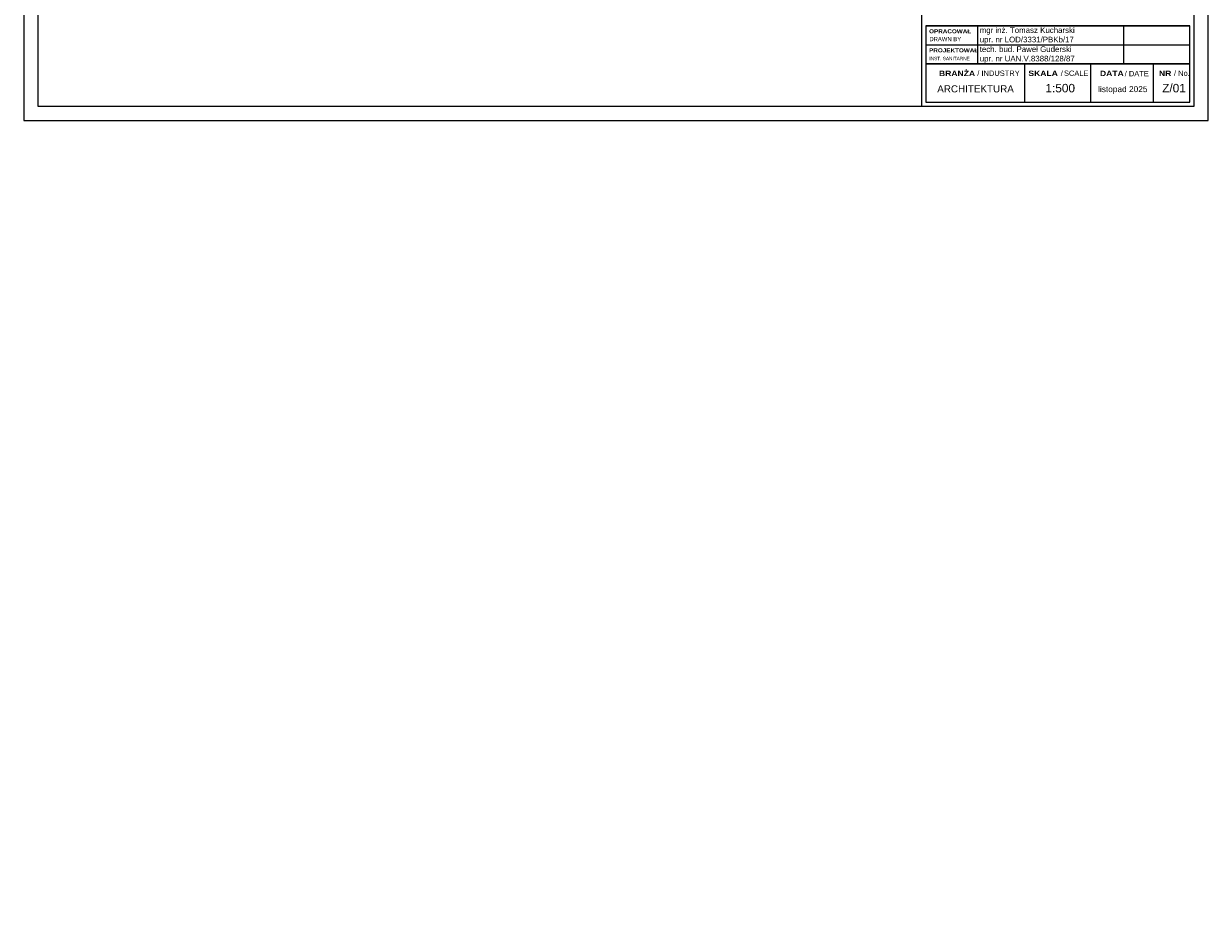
# Model space of a CAD drawing. Extents: x -110 to 11927435, y -6590197 to 5675008.
# Tile 61 of 71: x 6591087 to 6591297, y 5674571 to 5674728. Entities that reach past the tile are written whole.
import ezdxf

# ---------------------------------------------------------------- set-up
doc = ezdxf.new("R2010")
doc.units = 0
doc.layers.get('0').update_dxf_attribs({"color": 250, "linetype": 'CONTINUOUS', "lineweight": 100})
for name, color, linetype in [('_0', 7, 'CONTINUOUS'), ('A_opisy_ramka', 7, 'CONTINUOUS'), ('A_ramka', 7, 'CONTINUOUS')]:
    doc.layers.add(name, color=color, linetype=linetype)
doc.styles.add('GENERATED_STYLE_2', font='arial.ttf')
doc.styles.add('GENERATED_STYLE_6', font='txt')

msp = doc.modelspace()

# ---------------------------------------------------------------- hatches: boundary and pattern name
at = {"layer": '_0', "linetype": 'ByBlock', "lineweight": 9}
h = msp.add_hatch(dxfattribs=at)
h.set_pattern_fill('AR-SAND', color=3, style=0)
h.paths.add_polyline_path([(6591193.479, 5674574.38), (6591195.434, 5674612.165), (6591196.988, 5674615.294), (6591197.599, 5674615.294), (6591195.485, 5674574.496, 0.0849252), (6591195.722, 5674572.486), (6591195.69, 5674572.488), (6591195.724, 5674572.48, 0.0119672), (6591195.812, 5674572.207), (6591195.741, 5674572.168), (6591195.817, 5674572.192, 0.0134696), (6591195.933, 5674571.89, 0.2102365), (6591194.192, 5674570.879, -0.0035632), (6591194.145, 5674570.983), (6591194.21, 5674570.993), (6591194.141, 5674570.992, -0.0022088), (6591194.114, 5674571.057), (6591194.199, 5674571.087), (6591194.107, 5674571.072, -0.0012247), (6591194.092, 5674571.108), (6591194.137, 5674571.13), (6591194.088, 5674571.118, -0.002388), (6591194.059, 5674571.188), (6591194.063, 5674571.191), (6591194.059, 5674571.189, -0.0046889), (6591194.004, 5674571.329), (6591194.059, 5674571.397), (6591194, 5674571.34, -0.0973114), (6591193.479, 5674574.38)])
h.paths.add_polyline_path([(6591194.831, 5674614.158), (6591194.886, 5674612.838), (6591198.356, 5674612.983), (6591198.301, 5674614.302)], flags=24)
h.paths.add_polyline_path([(6591191.598, 5674612.324), (6591191.598, 5674611.004), (6591195.756, 5674611.004), (6591195.756, 5674612.324)], flags=24)
h.paths.add_polyline_path([(6591195.774, 5674612.574), (6591195.774, 5674611.254), (6591199.967, 5674611.254), (6591199.967, 5674612.574)], flags=24)
h.paths.add_polyline_path([(6591195.664, 5674615.194), (6591195.664, 5674613.874), (6591199.796, 5674613.874), (6591199.796, 5674615.194)], flags=24)

# ---------------------------------------------------------------- linework, layer by layer
at = {"color": 0, "linetype": 'ByBlock', "lineweight": 0}
msp.add_lwpolyline([(6591086.502, 5675007.599), (6591086.502, 5674710.508), (6591296.565, 5674710.508), (6591296.565, 5675007.599), (6591086.502, 5675007.599)], dxfattribs=at)
at = {"color": 0, "linetype": 'ByBlock', "lineweight": 18}
msp.add_lwpolyline([(6591089.002, 5675005.098), (6591089.002, 5674713.009), (6591294.065, 5674713.009), (6591294.065, 5675005.098)], close=True, dxfattribs=at)
at = {"layer": 'A_ramka', "linetype": 'Continuous', "lineweight": 13}
for p, q in [((6591255.678, 5674720.511), (6591255.678, 5674727.263)), ((6591255.678, 5674727.263), (6591255.678, 5674727.263)), ((6591281.602, 5674720.511), (6591281.602, 5674727.263)), ((6591281.602, 5674727.263), (6591281.602, 5674727.263)), ((6591246.467, 5674720.511), (6591293.314, 5674720.511)), ((6591286.85, 5674713.759), (6591286.85, 5674720.511))]:
    msp.add_line(p, q, dxfattribs=at)
at = {"layer": 'A_ramka'}
for p, q in [((6591246.467, 5674723.887), (6591293.314, 5674723.887)), ((6591246.467, 5674723.887), (6591293.314, 5674723.887)), ((6591264.035, 5674713.759), (6591264.035, 5674720.511)), ((6591275.747, 5674713.759), (6591275.747, 5674720.511))]:
    msp.add_line(p, q, dxfattribs=at)
msp.add_lwpolyline([(6591294.064, 5674756.455), (6591245.717, 5674756.455), (6591245.717, 5674728.014), (6591245.717, 5674728.014), (6591245.717, 5674713.009), (6591294.065, 5674713.009), (6591294.065, 5674756.455)], dxfattribs=at)
for points in [[(6591246.467, 5674720.511), (6591293.314, 5674720.511), (6591293.314, 5674727.263), (6591246.467, 5674727.263)], [(6591246.467, 5674727.263), (6591293.314, 5674727.263), (6591293.314, 5674727.263), (6591246.467, 5674727.263)], [(6591246.467, 5674713.759), (6591293.314, 5674713.759), (6591293.314, 5674720.511), (6591246.467, 5674720.511)]]:
    msp.add_lwpolyline(points, close=True, dxfattribs=at)

# ---------------------------------------------------------------- texts
at = {"layer": '_0', "insert": (6591248.5, 5674715.452), "char_height": 1.25, "attachment_point": 7, "style": 'GENERATED_STYLE_2'}
msp.add_mtext('{\\fArial|b0|i0|c238|p34;ARCHITEKTURA}', dxfattribs=at)
at = {"layer": '_0', "linetype": 'Continuous', "lineweight": 13, "insert": (6591276.199, 5674715.196), "char_height": 1.05458, "attachment_point": 7, "style": 'GENERATED_STYLE_2'}
msp.add_mtext('{\\fArial|b0|i0|c238|p34; \\P  listopad 2025}', dxfattribs=at)
at = {"layer": 'A_opisy_ramka', "linetype": 'Continuous', "lineweight": 13, "attachment_point": 7}
for s, insert, char_height, style in [('{\\fArial Black|b1|i0|c238|p34;OPRACOWAŁ}', (6591247.056, 5674725.933), 0.70021, 'GENERATED_STYLE_6'), ('{\\fArial|b0|i0|c238|p34;mgr i\\fArial|b0|i0|c0|p34;n\\fArial|b0|i0|c238|p34;ż\\fArial|b0|i0|c0|p34;. \\fArial|b0|i0|c238|p34;Tomasz Kucharski\\fArial|b0|i0|c0|p34;\\P\\fArial|b0|i0|c238|p34;upr\\fArial|b0|i0|c0|p34;. n\\fArial|b0|i0|c238|p34;r\\fArial|b0|i0|c0|p34; \\fArial|b0|i0|c238|p34;LOD/3331/PBKb/17}', (6591256.031, 5674724.03), 1, 'GENERATED_STYLE_2'), ('{\\fArial|b0|i0|c238|p34;DRAWN BY}', (6591247.099, 5674724.536), 0.75023, 'GENERATED_STYLE_2'), ('{\\fArial Black|b1|i0|c238|p34;PROJEKTOWAŁ}', (6591247.056, 5674722.557), 0.70021, 'GENERATED_STYLE_6'), ('{\\fArial|b0|i0|c238|p34;tech. bud. Paweł Guderski\\Pupr\\fArial|b0|i0|c0|p34;. n\\fArial|b0|i0|c238|p34;r\\fArial|b0|i0|c0|p34; UAN.V.8388/128/87}', (6591256.031, 5674720.654), 1, 'GENERATED_STYLE_2'), ('{\\fArial|b0|i0|c238|p34;INST. SANITARNE }', (6591247.099, 5674721.16), 0.6, 'GENERATED_STYLE_2'), ('{\\fArial Black|b1|i0|c238|p34;BRANŻA}', (6591248.806, 5674718.359), 0.94941, 'GENERATED_STYLE_6'), ('/ INDUSTRY', (6591255.603, 5674718.374), 0.9494, 'GENERATED_STYLE_2'), ('{\\fArial Black|b1|i0|c238|p34;SKALA}', (6591264.658, 5674718.359), 0.94941, 'GENERATED_STYLE_6'), ('/{\\H0.5268x; }SCALE', (6591270.406, 5674718.374), 0.94941, 'GENERATED_STYLE_2'), ('{\\fArial Black|b1|i0|c0|p34;DATA}', (6591277.355, 5674718.359), 0.94941, 'GENERATED_STYLE_6'), ('{/ DATE}', (6591281.744, 5674718.3), 0.9494, 'GENERATED_STYLE_2'), ('{\\fArial Black|b1|i0|c238|p34;NR}', (6591287.817, 5674718.359), 0.94941, 'GENERATED_STYLE_6'), ('/ No.', (6591290.481, 5674718.374), 0.9494, 'GENERATED_STYLE_2'), ('{\\fArial|b0|i0|c238|p34;1:500}', (6591267.684, 5674715.452), 1.50046, 'GENERATED_STYLE_2'), ('{\\fArial|b0|i0|c238|p34;Z/01}', (6591288.384, 5674715.452), 1.50046, 'GENERATED_STYLE_2')]:
    msp.add_mtext(s, dxfattribs=dict(at, insert=insert, char_height=char_height, style=style))

doc.saveas('drawing.dxf')
